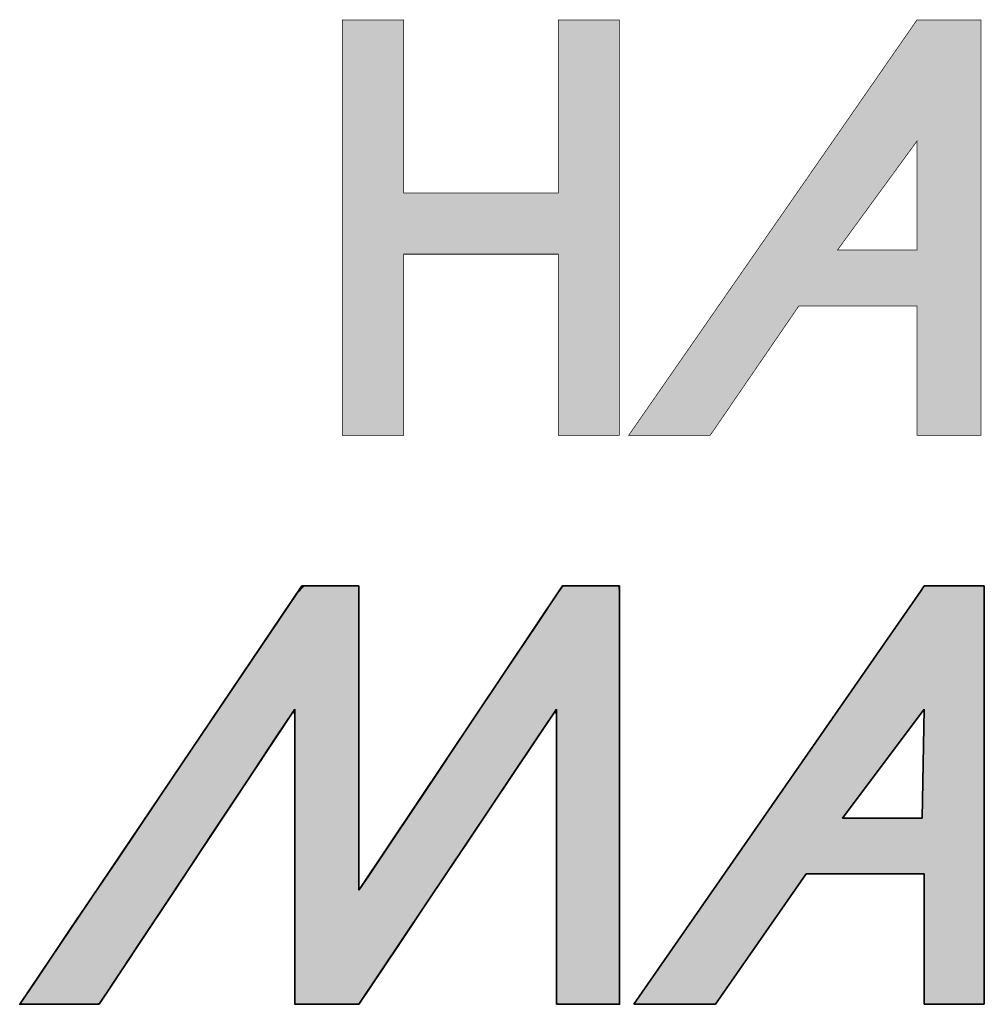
# Model space of a CAD drawing. Header units: inches. Extents: x 0 to 253, y 0 to 187.
# Tile 7 of 17: x 218.96 to 226.11, y 12.14 to 19.44. Entities that reach past the tile are written whole.
import ezdxf

# ---------------------------------------------------------------- set-up
doc = ezdxf.new("R2010")
doc.units = ezdxf.units.IN
doc.header["$MEASUREMENT"] = 0
doc.layers.add('Default', color=7, linetype='Continuous')

# ---------------------------------------------------------------- blocks, each defined once
blk = doc.blocks.new('block_2')
at = {"layer": 'Default', "linetype": 'Continuous', "lineweight": 5}
blk.add_hatch(color=7, dxfattribs=at).paths.add_polyline_path([(-0.8327, 0.06669), (-0.8327, 0.08406), (-0.8327, 0.1076), (-0.8327, 0.13453), (-0.8327, 0.16208), (-0.8327, 0.18746), (-0.8327, 0.20791), (-0.8327, 0.22063), (-0.8328, 0.22345), (-0.83445, 0.22345), (-0.83771, 0.22345), (-0.8421, 0.22345), (-0.84711, 0.22345), (-0.85224, 0.22345), (-0.85701, 0.22345), (-0.86091, 0.22345), (-0.86471, 0.21953), (-0.8786, 0.19893), (-0.90103, 0.16565), (-0.92818, 0.12538), (-0.9562, 0.0838), (-0.98129, 0.04658), (-0.99959, 0.01942), (-1.00729, 0.008), (-1.00571, 0.00793), (-1.00095, 0.00793), (-0.99411, 0.00793), (-0.98627, 0.00793), (-0.97852, 0.00793), (-0.97193, 0.00793), (-0.96758, 0.00793), (-0.96617, 0.00834), (-0.95953, 0.01837), (-0.94594, 0.03889), (-0.92807, 0.06588), (-0.90856, 0.09534), (-0.89007, 0.12326), (-0.87525, 0.14563), (-0.86677, 0.15844), (-0.86573, 0.15788), (-0.86573, 0.1442), (-0.86573, 0.12126), (-0.86573, 0.09308), (-0.86573, 0.06367), (-0.86573, 0.03703), (-0.86573, 0.01717), (-0.86573, 0.00811), (-0.86462, 0.00793), (-0.86093, 0.00793), (-0.85551, 0.00793), (-0.84921, 0.00793), (-0.84292, 0.00793), (-0.83749, 0.00793), (-0.83381, 0.00793), (-0.83258, 0.00811), (-0.82652, 0.01717), (-0.81324, 0.03703), (-0.79542, 0.06367), (-0.77575, 0.09308), (-0.7569, 0.12126), (-0.74156, 0.1442), (-0.73241, 0.15788), (-0.73098, 0.15844), (-0.73098, 0.14563), (-0.73098, 0.12326), (-0.73098, 0.09534), (-0.73098, 0.06588), (-0.73098, 0.03889), (-0.73098, 0.01837), (-0.73098, 0.00834), (-0.73007, 0.00793), (-0.72661, 0.00793), (-0.72137, 0.00793), (-0.71521, 0.00793), (-0.70898, 0.00793), (-0.70354, 0.00793), (-0.69975, 0.00793), (-0.69846, 0.008), (-0.69846, 0.01942), (-0.69846, 0.04658), (-0.69846, 0.0838), (-0.69846, 0.12538), (-0.69846, 0.16565), (-0.69846, 0.19893), (-0.69846, 0.21953), (-0.69867, 0.22345), (-0.70097, 0.22345), (-0.70518, 0.22345), (-0.71051, 0.22345), (-0.71621, 0.22345), (-0.72149, 0.22345), (-0.72557, 0.22345), (-0.72769, 0.22345), (-0.73023, 0.21987), (-0.74082, 0.20403), (-0.75738, 0.17928), (-0.77712, 0.14977), (-0.79729, 0.11962), (-0.81512, 0.09297), (-0.82784, 0.07395)])
h = blk.add_hatch(color=7, dxfattribs=at)
h.paths.add_polyline_path([(-0.54363, 0.22064), (-0.69113, 0.00793), (-0.64918, 0.00793), (-0.6025, 0.07507), (-0.54167, 0.07507), (-0.54167, 0.00793), (-0.51073, 0.00793), (-0.51073, 0.22347), (-0.54167, 0.22347)])
h.paths.add_polyline_path([(-0.58365, 0.10388), (-0.54271, 0.10388), (-0.54167, 0.16001)])
at = {"layer": 'Default', "color": 7, "linetype": 'Continuous', "lineweight": 35}
for p, q in [((-0.54167, 0.22347), (-0.54363, 0.22064)), ((-0.51073, 0.22347), (-0.54167, 0.22347)), ((-0.51073, 0.00793), (-0.51073, 0.22347)), ((-0.54363, 0.22064), (-0.69113, 0.00793)), ((-0.58365, 0.10388), (-0.54167, 0.16001)), ((-0.54167, 0.16001), (-0.54271, 0.10388)), ((-0.54271, 0.10388), (-0.58365, 0.10388)), ((-0.64918, 0.00793), (-0.6025, 0.07507)), ((-0.6025, 0.07507), (-0.54167, 0.07507)), ((-0.54167, 0.07507), (-0.54167, 0.00793)), ((-0.69113, 0.00793), (-0.64918, 0.00793)), ((-0.54167, 0.00793), (-0.51073, 0.00793))]:
    blk.add_line(p, q, dxfattribs=at)
blk.add_lwpolyline([(-0.8327, 0.06669), (-0.82784, 0.07395), (-0.81512, 0.09297), (-0.79729, 0.11962), (-0.77712, 0.14977), (-0.75738, 0.17928), (-0.74082, 0.20403), (-0.73023, 0.21987), (-0.72769, 0.22345), (-0.72557, 0.22345), (-0.72149, 0.22345), (-0.71621, 0.22345), (-0.71051, 0.22345), (-0.70518, 0.22345), (-0.70097, 0.22345), (-0.69867, 0.22345), (-0.69846, 0.21953), (-0.69846, 0.19893), (-0.69846, 0.16565), (-0.69846, 0.12538), (-0.69846, 0.0838), (-0.69846, 0.04658), (-0.69846, 0.01942), (-0.69846, 0.008), (-0.69975, 0.00793), (-0.70354, 0.00793), (-0.70898, 0.00793), (-0.71521, 0.00793), (-0.72137, 0.00793), (-0.72661, 0.00793), (-0.73007, 0.00793), (-0.73098, 0.00834), (-0.73098, 0.01837), (-0.73098, 0.03889), (-0.73098, 0.06588), (-0.73098, 0.09534), (-0.73098, 0.12326), (-0.73098, 0.14563), (-0.73098, 0.15844), (-0.73241, 0.15788), (-0.74156, 0.1442), (-0.7569, 0.12126), (-0.77575, 0.09308), (-0.79542, 0.06367), (-0.81324, 0.03703), (-0.82652, 0.01717), (-0.83258, 0.00811), (-0.83381, 0.00793), (-0.83749, 0.00793), (-0.84292, 0.00793), (-0.84921, 0.00793), (-0.85551, 0.00793), (-0.86093, 0.00793), (-0.86462, 0.00793), (-0.86573, 0.00811), (-0.86573, 0.01717), (-0.86573, 0.03703), (-0.86573, 0.06367), (-0.86573, 0.09308), (-0.86573, 0.12126), (-0.86573, 0.1442), (-0.86573, 0.15788), (-0.86677, 0.15844), (-0.87525, 0.14563), (-0.89007, 0.12326), (-0.90856, 0.09534), (-0.92807, 0.06588), (-0.94594, 0.03889), (-0.95953, 0.01837), (-0.96617, 0.00834), (-0.96758, 0.00793), (-0.97193, 0.00793), (-0.97852, 0.00793), (-0.98627, 0.00793), (-0.99411, 0.00793), (-1.00095, 0.00793), (-1.00571, 0.00793), (-1.00729, 0.008), (-0.99959, 0.01942), (-0.98129, 0.04658), (-0.9562, 0.0838), (-0.92818, 0.12538), (-0.90103, 0.16565), (-0.8786, 0.19893), (-0.86471, 0.21953), (-0.86091, 0.22345), (-0.85701, 0.22345), (-0.85224, 0.22345), (-0.84711, 0.22345), (-0.8421, 0.22345), (-0.83771, 0.22345), (-0.83445, 0.22345), (-0.8328, 0.22345), (-0.8327, 0.22063), (-0.8327, 0.20791), (-0.8327, 0.18746), (-0.8327, 0.16208), (-0.8327, 0.13453), (-0.8327, 0.1076), (-0.8327, 0.08406), (-0.8327, 0.06669)], close=True, dxfattribs=at)
for points in [[(-1.00734, 0.00793), (-1.00734, 0.00793), (-0.86207, 0.22345), (-0.86207, 0.22345)], [(-0.86207, 0.22345), (-0.85505, 0.22345), (-0.8327, 0.22345), (-0.8327, 0.22345)], [(-0.8327, 0.06669), (-0.8327, 0.06669), (-0.72783, 0.22345), (-0.72783, 0.22345)], [(-0.8327, 0.22345), (-0.8327, 0.22345), (-0.8327, 0.10094), (-0.8327, 0.06669)], [(-0.72783, 0.22345), (-0.72783, 0.22345), (-0.69846, 0.22345), (-0.69846, 0.22345)], [(-0.69846, 0.22345), (-0.69846, 0.22345), (-0.69846, 0.00793), (-0.69846, 0.00793)], [(-0.86573, 0.16001), (-0.86573, 0.16001), (-0.96644, 0.00793), (-0.96644, 0.00793)], [(-0.86573, 0.00793), (-0.86573, 0.00793), (-0.86573, 0.16001), (-0.86573, 0.16001)], [(-0.73098, 0.16001), (-0.73098, 0.16001), (-0.8327, 0.00793), (-0.8327, 0.00793)], [(-0.73098, 0.00793), (-0.73098, 0.00793), (-0.73098, 0.16001), (-0.73098, 0.16001)], [(-0.96644, 0.00793), (-0.96644, 0.00793), (-1.00734, 0.00793), (-1.00734, 0.00793)], [(-0.8327, 0.00793), (-0.8327, 0.00793), (-0.86573, 0.00793), (-0.86573, 0.00793)], [(-0.69846, 0.00793), (-0.69846, 0.00793), (-0.73098, 0.00793), (-0.73098, 0.00793)]]:
    blk.add_open_spline(points, degree=3, dxfattribs=at)
blk = doc.blocks.new('Block1')
at = {"layer": 'Default', "linetype": 'Continuous', "lineweight": 5}
blk.add_hatch(color=7, dxfattribs=at).paths.add_polyline_path([(1.36286, 1.21446), (1.36286, 1.12534), (1.28316, 1.12534), (1.28316, 1.21448), (1.25172, 1.21448), (1.25172, 1.00054), (1.28316, 1.00054), (1.28316, 1.09389), (1.36286, 1.09389), (1.36286, 1.09387), (1.36286, 1.00052), (1.39433, 1.00052), (1.39433, 1.21446)])
h = blk.add_hatch(color=7, dxfattribs=at)
h.paths.add_polyline_path([(1.54746, 1.21448), (1.54667, 1.21332), (1.39904, 1.00052), (1.44101, 1.00052), (1.48663, 1.06712), (1.54746, 1.06712), (1.54746, 1.00052), (1.58049, 1.00052), (1.58049, 1.21448)])
h.paths.add_polyline_path([(1.54746, 1.09597), (1.54746, 1.15207), (1.50655, 1.09597)])
at = {"layer": 'Default', "color": 7, "linetype": 'Continuous', "lineweight": 35, "const_width": 0.00035}
for points in [[(1.36286, 1.21446), (1.36286, 1.12534), (1.28316, 1.12534), (1.28316, 1.21448), (1.25172, 1.21448), (1.25172, 1.00054), (1.28316, 1.00054), (1.28316, 1.09389), (1.36286, 1.09389), (1.36286, 1.09387), (1.36286, 1.00052), (1.39433, 1.00052), (1.39433, 1.21446), (1.36286, 1.21446)], [(1.54746, 1.21448), (1.54667, 1.21332), (1.39904, 1.00052), (1.44101, 1.00052), (1.48663, 1.06712), (1.54746, 1.06712), (1.54746, 1.00052), (1.58049, 1.00052), (1.58049, 1.21448), (1.54746, 1.21448)], [(1.54746, 1.09597), (1.50655, 1.09597), (1.54746, 1.15207), (1.54746, 1.09597)]]:
    blk.add_lwpolyline(points, close=True, dxfattribs=at)
at = {"layer": 'Default', "color": 7}
blk.add_blockref('block_2', (2.0929, 0.69957), dxfattribs=at)
blk = doc.blocks.new('Block13')
at = {"layer": 'Default', "color": 7}
blk.add_blockref('Block1', (0.03706, 0.08409), dxfattribs=at)
blk = doc.blocks.new('Block11')
at = {"layer": 'Default', "color": 7}
blk.add_blockref('Block13', (0, 0), dxfattribs=at)
blk = doc.blocks.new('Block10')
at = {"layer": 'Default', "color": 7}
blk.add_blockref('Block11', (0, 0), dxfattribs=at)
blk = doc.blocks.new('Block222')
at = {"layer": 'Default', "color": 7, "xscale": 15, "yscale": 15, "zscale": 15}
blk.add_blockref('Block10', (121.7133, -88.163), dxfattribs=at)

msp = doc.modelspace()

# ---------------------------------------------------------------- block references
at = {"layer": 'Default', "color": 7, "xscale": 0.96, "yscale": 0.96, "zscale": 0.96}
msp.add_blockref('Block222', (85.9506, 85.3763), dxfattribs=at)

doc.saveas('drawing.dxf')
